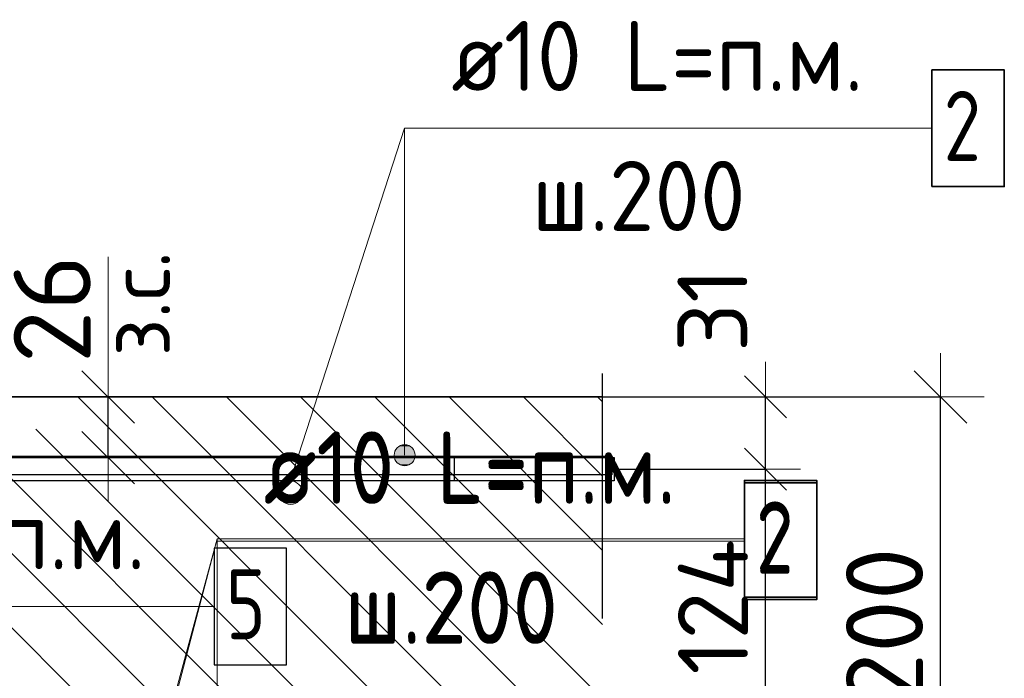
# Model space of a CAD drawing. Header units: metres. Extents: x -38 to 97, y -15 to 21.
# Tile 69 of 233: x 72.47 to 72.892, y 3.498 to 3.78. Entities that reach past the tile are written whole.
import ezdxf

# ---------------------------------------------------------------- set-up
doc = ezdxf.new("R2010")
doc.units = ezdxf.units.M
doc.header["$PDMODE"] = 65
doc.linetypes.add('______4', pattern=[0.135, 0.105, -0.03])
for name, color, linetype, lineweight in [('XR$3$Арм. стержнями верхней зоны', 180, 'Continuous', 35), ('XR$3$Арм.стержн. Арматура края', 96, 'Continuous', 35), ('XR$3$Арм.стержн. Доп. арматура', 180, 'Continuous', 35), ('XR$3$Размерная линия (1)', 7, 'Continuous', 13), ('XR$3$Размерная линия_ общее', 7, 'Continuous', 13), ('XR$4$Арм. стержнями верхней зоны', 180, 'Continuous', 35), ('XR$4$ВК__отв в полу 1-2 эт', 220, 'Continuous', 25), ('XR$6$Арм. стержнями верхней зоны', 180, 'Continuous', 35), ('XR$6$ВК__отв в полу 1-2 эт', 220, 'Continuous', 25)]:
    doc.layers.add(name, color=color, linetype=linetype, lineweight=lineweight)
doc.styles.add('ISOCPEUR', font='txt')
doc.dimstyles.new('DIMSTYLE_11', dxfattribs={"dimtxt": 0.033, "dimasz": 0.0375, "dimexe": 0, "dimexo": 0, "dimgap": 0.0165, "dimtad": 2, "dimdec": 0, "dimlfac": 1000, "dimrnd": 1, "dimzin": 12, "dimdsep": 46, "dimtxsty": 'ISOCPEUR', "dimblk1": 'ALL_ML_STRICH', "dimblk2": 'ALL_ML_STRICH', "dimsah": 1, "dimcen": 0, "dimclrd": 7, "dimclre": 256, "dimclrt": 7, "dimadec": 0, "dimazin": 0, "dimtfac": 1, "dimtdec": 0, "dimtix": 1, "dimtmove": 2, "dimatfit": 3, "dimfxl": 0, "dimtvp": 1.2, "dimtzin": 0, "dimlwd": 0, "dimlwe": -3, "dimarcsym": 0})
doc.dimstyles.new('DIMSTYLE_12', dxfattribs={"dimtxt": 0.03, "dimasz": 0.03, "dimexe": 0, "dimexo": 0, "dimgap": 0.015, "dimtad": 2, "dimdec": 0, "dimlfac": 1000, "dimrnd": 1, "dimzin": 12, "dimdsep": 46, "dimtxsty": 'ISOCPEUR', "dimblk1": 'ALL_ML_STRICH', "dimblk2": 'ALL_ML_STRICH', "dimsah": 1, "dimcen": 0, "dimclrd": 7, "dimclre": 256, "dimclrt": 7, "dimadec": 0, "dimazin": 0, "dimtfac": 1, "dimtdec": 0, "dimtix": 1, "dimtmove": 2, "dimatfit": 3, "dimfxl": 0, "dimtzin": 0, "dimlwd": 0, "dimlwe": -3, "dimarcsym": 0})
doc.dimstyles.new('DIMSTYLE_14', dxfattribs={"dimtxt": 0.03, "dimasz": 0.03, "dimexe": 0, "dimexo": 0, "dimgap": 0.015, "dimtad": 2, "dimdec": 0, "dimlfac": 1000, "dimrnd": 1, "dimzin": 12, "dimdsep": 46, "dimtxsty": 'ISOCPEUR', "dimblk1": 'ALL_ML_STRICH', "dimblk2": 'ALL_ML_STRICH', "dimsah": 1, "dimcen": 0, "dimclrd": 7, "dimclre": 256, "dimclrt": 7, "dimadec": 0, "dimazin": 0, "dimtfac": 1, "dimtdec": 0, "dimtix": 1, "dimtmove": 2, "dimatfit": 3, "dimfxl": 0, "dimtvp": 1.2, "dimtzin": 0, "dimlwd": 0, "dimlwe": -3, "dimarcsym": 0})
doc.dimstyles.new('DIMSTYLE_8', dxfattribs={"dimtxt": 0.033, "dimasz": 0.0375, "dimexe": 0, "dimexo": 0, "dimgap": 0.0165, "dimtad": 2, "dimdec": 0, "dimlfac": 1000, "dimrnd": 1, "dimzin": 12, "dimdsep": 46, "dimtxsty": 'ISOCPEUR', "dimblk1": 'ALL_ML_STRICH', "dimblk2": 'ALL_ML_STRICH', "dimsah": 1, "dimcen": 0, "dimclrd": 7, "dimclre": 256, "dimclrt": 7, "dimadec": 0, "dimazin": 0, "dimtfac": 1, "dimtdec": 0, "dimtix": 1, "dimtmove": 2, "dimatfit": 3, "dimfxl": 0, "dimtzin": 0, "dimlwd": 0, "dimlwe": -3, "dimarcsym": 0})

# ---------------------------------------------------------------- blocks, each defined once
blk = doc.blocks.new('ALL_ML_STRICH')
at = {"color": 0, "linetype": 'ByBlock', "lineweight": -2}
for p, q in [((0, -0.5), (0, 0.5)), ((-0.3, -0.3), (0.3, 0.3)), ((-1, 0), (0.5, 0))]:
    blk.add_line(p, q, dxfattribs=at)
blk = doc.blocks.new('*D95')
at = {"layer": 'DEFPOINTS', "color": 7, "linetype": 'Continuous', "lineweight": 13, "transparency": 33554687}
for p in [(72.69287, 3.61831), (72.69287, 3.41831), (72.86441, 3.41831)]:
    blk.add_point(p, dxfattribs=at)
at = {"layer": 'XR$3$Размерная линия_ общее', "color": 253, "linetype": 'Continuous', "lineweight": -2, "true_color": 0xa0a0a0, "transparency": 33554687}
for p, q in [((72.71287, 3.61831), (72.86441, 3.61831)), ((72.71287, 3.41831), (72.86441, 3.41831))]:
    blk.add_line(p, q, dxfattribs=at)
at = {"layer": 'XR$3$Размерная линия_ общее', "color": 7, "linetype": 'Continuous', "lineweight": -2, "transparency": 33554687}
blk.add_line((72.86441, 3.41831), (72.86441, 3.61831), dxfattribs=at)
at = {"layer": 'XR$3$Размерная линия_ общее', "color": 7, "linetype": 'Continuous', "lineweight": 13, "transparency": 33554687, "xscale": 0.0375, "yscale": 0.0375, "zscale": 0.0375}
for p, rotation in [((72.86441, 3.61831), 90), ((72.86441, 3.41831), 270)]:
    blk.add_blockref('ALL_ML_STRICH', p, dxfattribs=dict(at, rotation=rotation))
at = {"layer": 'XR$3$Размерная линия_ общее', "color": 7, "linetype": 'Continuous', "lineweight": 13, "transparency": 33554687, "insert": (72.84041, 3.51996), "char_height": 0.033, "width": 0.099, "attachment_point": 5, "rotation": 90, "style": 'ISOCPEUR'}
blk.add_mtext('\\A1;{200}', dxfattribs=at)
blk = doc.blocks.new('*D164')
at = {"layer": 'DEFPOINTS', "color": 7, "linetype": 'Continuous', "lineweight": 13, "transparency": 33554687}
for p in [(72.4677, 3.61831), (72.4677, 3.59231), (72.50769, 3.59231)]:
    blk.add_point(p, dxfattribs=at)
at = {"layer": 'XR$3$Размерная линия_ общее', "color": 253, "linetype": 'Continuous', "lineweight": -2, "true_color": 0xa0a0a0, "transparency": 33554687}
for p, q in [((72.4877, 3.61831), (72.50769, 3.61831)), ((72.4877, 3.59231), (72.50769, 3.59231))]:
    blk.add_line(p, q, dxfattribs=at)
at = {"layer": 'XR$3$Размерная линия_ общее', "color": 7, "linetype": 'Continuous', "lineweight": -2, "transparency": 33554687}
blk.add_line((72.50769, 3.59231), (72.50769, 3.61831), dxfattribs=at)
at = {"layer": 'XR$3$Размерная линия_ общее', "color": 7, "linetype": 'Continuous', "lineweight": 13, "transparency": 33554687, "xscale": 0.0375, "yscale": 0.0375, "zscale": 0.0375}
for p, rotation in [((72.50769, 3.61831), 90), ((72.50769, 3.59231), 270)]:
    blk.add_blockref('ALL_ML_STRICH', p, dxfattribs=dict(at, rotation=rotation))
at = {"layer": 'XR$3$Размерная линия_ общее', "color": 7, "linetype": 'Continuous', "lineweight": 13, "transparency": 33554687, "insert": (72.50722, 3.63567), "char_height": 0.027, "width": 0.00135, "attachment_point": 1, "rotation": 90, "line_spacing_factor": 0.60241, "style": 'ISOCPEUR'}
blk.add_mtext('з.с.', dxfattribs=at)
at = {"layer": 'XR$3$Размерная линия_ общее', "color": 7, "linetype": 'Continuous', "lineweight": 13, "transparency": 33554687, "insert": (72.48369, 3.65603), "char_height": 0.033, "width": 0.066, "attachment_point": 5, "rotation": 90, "style": 'ISOCPEUR'}
blk.add_mtext('\\A1;{26}', dxfattribs=at)
blk = doc.blocks.new('*D214')
at = {"layer": 'DEFPOINTS', "color": 7, "linetype": 'Continuous', "lineweight": 13, "transparency": 33554687}
for p in [(72.70378, 3.58731), (72.69675, 3.46331), (72.78941, 3.46331)]:
    blk.add_point(p, dxfattribs=at)
at = {"layer": 'XR$3$Размерная линия (1)', "color": 9, "linetype": 'Continuous', "lineweight": -2, "true_color": 0xc7c7c7, "transparency": 33554687}
for p, q in [((72.72378, 3.58731), (72.78941, 3.58731)), ((72.71675, 3.46331), (72.78941, 3.46331))]:
    blk.add_line(p, q, dxfattribs=at)
at = {"layer": 'XR$3$Размерная линия (1)', "color": 7, "linetype": 'Continuous', "lineweight": -2, "transparency": 33554687}
blk.add_line((72.78941, 3.46331), (72.78941, 3.58731), dxfattribs=at)
at = {"layer": 'XR$3$Размерная линия (1)', "color": 7, "linetype": 'Continuous', "lineweight": 13, "transparency": 33554687, "xscale": 0.03, "yscale": 0.03, "zscale": 0.03}
for p, rotation in [((72.78941, 3.58731), 90), ((72.78941, 3.46331), 270)]:
    blk.add_blockref('ALL_ML_STRICH', p, dxfattribs=dict(at, rotation=rotation))
at = {"layer": 'XR$3$Размерная линия (1)', "color": 7, "linetype": 'Continuous', "lineweight": 13, "transparency": 33554687, "insert": (72.76691, 3.52831), "char_height": 0.03, "width": 0.09, "attachment_point": 5, "rotation": 90, "style": 'ISOCPEUR'}
blk.add_mtext('\\A1;{124}', dxfattribs=at)
blk = doc.blocks.new('*D215')
at = {"layer": 'DEFPOINTS', "color": 7, "linetype": 'Continuous', "lineweight": 13, "transparency": 33554687}
for p in [(72.68591, 3.61831), (72.70378, 3.58731), (72.78941, 3.58731)]:
    blk.add_point(p, dxfattribs=at)
at = {"layer": 'XR$3$Размерная линия (1)', "color": 9, "linetype": 'Continuous', "lineweight": -2, "true_color": 0xc7c7c7, "transparency": 33554687}
for p, q in [((72.70591, 3.61831), (72.78941, 3.61831)), ((72.72378, 3.58731), (72.78941, 3.58731))]:
    blk.add_line(p, q, dxfattribs=at)
at = {"layer": 'XR$3$Размерная линия (1)', "color": 7, "linetype": 'Continuous', "lineweight": -2, "transparency": 33554687}
blk.add_line((72.78941, 3.58731), (72.78941, 3.61831), dxfattribs=at)
at = {"layer": 'XR$3$Размерная линия (1)', "color": 7, "linetype": 'Continuous', "lineweight": 13, "transparency": 33554687, "xscale": 0.03, "yscale": 0.03, "zscale": 0.03}
for p, rotation in [((72.78941, 3.61831), 90), ((72.78941, 3.58731), 270)]:
    blk.add_blockref('ALL_ML_STRICH', p, dxfattribs=dict(at, rotation=rotation))
at = {"layer": 'XR$3$Размерная линия (1)', "color": 7, "linetype": 'Continuous', "lineweight": 13, "transparency": 33554687, "insert": (72.76667, 3.6556), "char_height": 0.03, "width": 0.06, "attachment_point": 5, "rotation": 90, "style": 'ISOCPEUR'}
blk.add_mtext('\\A1;{31}', dxfattribs=at)

msp = doc.modelspace()

# ---------------------------------------------------------------- hatches: boundary and pattern name
at = {"linetype": 'Continuous', "lineweight": 25, "transparency": 33554687}
h = msp.add_hatch(dxfattribs=at)
h.set_pattern_fill('__________540', scale=0.015, style=0, pattern_type=2)
h.set_pattern_definition([(135, (0, 0), (-0.031819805, -0.031819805), [0.4, -0.05, 0, -0.05]), (135, (-0.01591, -0.01591), (-0.031819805, -0.031819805), [0.8, -0.1, 0.1, -0.1])])
h.paths.add_polyline_path([(72.34592, 3.61831), (72.34592, 3.41831), (72.71957, 3.41831), (72.71957, 3.61831)], flags=0)
at = {"layer": 'XR$3$Арм. стержнями верхней зоны', "linetype": 'Continuous', "lineweight": 13, "transparency": 33554687}
for points in [[(72.63863, 3.59556), (72.63089, 3.59556), (72.63026, 3.59331)], [(72.63863, 3.59556), (72.63026, 3.59331), (72.63926, 3.59331)], [(72.63701, 3.59718), (72.63251, 3.59718), (72.63089, 3.59556)], [(72.63701, 3.59718), (72.63089, 3.59556), (72.63863, 3.59556)], [(72.63251, 3.59718), (72.63701, 3.59718), (72.63476, 3.59781)], [(72.63926, 3.59331), (72.63026, 3.59331), (72.63089, 3.59106)], [(72.63926, 3.59331), (72.63089, 3.59106), (72.63863, 3.59106)], [(72.63863, 3.59106), (72.63089, 3.59106), (72.63251, 3.58944)], [(72.63863, 3.59106), (72.63251, 3.58944), (72.63701, 3.58944)], [(72.63701, 3.58944), (72.63251, 3.58944), (72.63476, 3.58881)]]:
    msp.add_hatch(color=7, dxfattribs=at).paths.add_polyline_path(points)

# ---------------------------------------------------------------- linework, layer by layer
at = {"color": 7, "linetype": 'Continuous', "lineweight": 13, "transparency": 33554687}
for p, q in [((72.58592, 3.58326), (72.63476, 3.73347)), ((72.50769, 3.61831), (72.50769, 3.67831))]:
    msp.add_line(p, q, dxfattribs=at)
at = {"color": 7, "linetype": '______4', "lineweight": 25, "transparency": 33554687}
msp.add_line((72.71957, 3.31831), (72.71957, 3.71831), dxfattribs=at)
at = {"color": 7, "linetype": 'Continuous', "lineweight": 35, "transparency": 33554687}
msp.add_line((72.71957, 3.61831), (72.34592, 3.61831), dxfattribs=at)
at = {"color": 7, "linetype": 'Continuous', "lineweight": 13, "transparency": 33554687}
msp.add_circle((72.58592, 3.57726), 0.005, dxfattribs=at)
at = {"layer": 'XR$3$Арм. стержнями верхней зоны', "color": 7, "linetype": 'Continuous', "lineweight": 13, "transparency": 33554687}
for p, q in [((72.63476, 3.73347), (72.86076, 3.73347)), ((72.63476, 3.73347), (72.63476, 3.59331)), ((72.63476, 3.59781), (72.63476, 3.59781)), ((72.63026, 3.59331), (72.63026, 3.59331)), ((72.63926, 3.59331), (72.63926, 3.59331)), ((72.63476, 3.58881), (72.63476, 3.58881))]:
    msp.add_line(p, q, dxfattribs=at)
at = {"layer": 'XR$3$Арм. стержнями верхней зоны', "color": 7, "linetype": 'Continuous', "lineweight": 35, "transparency": 33554687}
msp.add_lwpolyline([(72.86076, 3.70847), (72.89176, 3.70847), (72.89176, 3.75847), (72.86076, 3.75847), (72.86076, 3.70847)], dxfattribs=at)
at = {"layer": 'XR$3$Арм. стержнями верхней зоны', "color": 4, "linetype": 'Continuous', "lineweight": 25, "transparency": 33554687}
msp.add_lwpolyline([(72.14592, 3.59231), (72.72457, 3.59231), (72.72457, 3.58231), (72.14592, 3.58231), (72.14592, 3.59231)], dxfattribs=at)
at = {"layer": 'XR$3$Арм. стержнями верхней зоны', "color": 7, "linetype": 'Continuous', "lineweight": 13, "transparency": 33554687}
msp.add_circle((72.63476, 3.59331), 0.0045, dxfattribs=at)
at = {"layer": 'XR$3$Арм.стержн. Арматура края', "color": 4, "linetype": 'Continuous', "lineweight": 25, "transparency": 33554687}
for points in [[(72.18926, 3.59231), (72.65592, 3.59231), (72.65592, 3.58231)], [(72.65592, 3.58231), (72.18995, 3.58231)]]:
    msp.add_lwpolyline(points, dxfattribs=at)
at = {"layer": 'XR$3$Арм.стержн. Арматура края', "color": 40, "linetype": 'Continuous', "lineweight": 25, "transparency": 33554687}
msp.add_lwpolyline([(72.37985, 3.59294), (72.72357, 3.59294), (72.72357, 3.58494), (72.38002, 3.58494)], dxfattribs=at)
at = {"layer": 'XR$3$Арм.стержн. Доп. арматура', "color": 7, "linetype": 'Continuous', "lineweight": 13, "transparency": 33554687}
msp.add_line((72.32717, 3.52847), (72.55317, 3.52847), dxfattribs=at)
at = {"layer": 'XR$3$Арм.стержн. Доп. арматура', "color": 7, "linetype": 'Continuous', "lineweight": 25, "transparency": 33554687}
msp.add_lwpolyline([(72.55317, 3.50347), (72.58417, 3.50347), (72.58417, 3.55347), (72.55317, 3.55347), (72.55317, 3.50347)], dxfattribs=at)
at = {"layer": 'XR$4$Арм. стержнями верхней зоны', "color": 7, "linetype": 'Continuous', "lineweight": 13, "transparency": 33554687}
for q in [(72.78039, 3.55752), (72.55439, 3.36097)]:
    msp.add_line((72.55439, 3.55752), q, dxfattribs=at)
at = {"layer": 'XR$4$Арм. стержнями верхней зоны', "color": 7, "linetype": 'Continuous', "lineweight": 35, "transparency": 33554687}
msp.add_lwpolyline([(72.78039, 3.53252), (72.81139, 3.53252), (72.81139, 3.58252), (72.78039, 3.58252), (72.78039, 3.53252)], dxfattribs=at)
at = {"layer": 'XR$4$ВК__отв в полу 1-2 эт', "color": 7, "linetype": 'Continuous', "lineweight": 13, "transparency": 33554687}
msp.add_line((72.50014, 3.35692), (72.55439, 3.55752), dxfattribs=at)
at = {"layer": 'XR$6$Арм. стержнями верхней зоны', "color": 7, "linetype": 'Continuous', "lineweight": 13, "transparency": 33554687}
for q in [(72.78043, 3.5565), (72.55443, 3.36697)]:
    msp.add_line((72.55443, 3.5565), q, dxfattribs=at)
at = {"layer": 'XR$6$Арм. стержнями верхней зоны', "color": 7, "linetype": 'Continuous', "lineweight": 35, "transparency": 33554687}
msp.add_lwpolyline([(72.78043, 3.5315), (72.81143, 3.5315), (72.81143, 3.5815), (72.78043, 3.5815), (72.78043, 3.5315)], dxfattribs=at)
at = {"layer": 'XR$6$ВК__отв в полу 1-2 эт', "color": 7, "linetype": 'Continuous', "lineweight": 13, "transparency": 33554687}
msp.add_line((72.50014, 3.35092), (72.55439, 3.55752), dxfattribs=at)

# ---------------------------------------------------------------- texts
at = {"layer": 'XR$3$Арм. стержнями верхней зоны', "color": 7, "linetype": 'Continuous', "lineweight": 25, "transparency": 33554687, "char_height": 0.03, "attachment_point": 7, "style": 'ISOCPEUR'}
for s, insert, width in [('\\W0.94;ø10 L=п.м.', (72.65476, 3.74947), 0.1999832), ('\\W0.78;2', (72.86576, 3.71947), 0.0326407), ('\\W0.95;ш.200 ', (72.68926, 3.68947), 0.1311996)]:
    msp.add_mtext(s, dxfattribs=dict(at, insert=insert, width=width))
at = {"layer": 'XR$3$Арм.стержн. Доп. арматура', "color": 7, "linetype": 'Continuous', "lineweight": 25, "transparency": 33554687, "char_height": 0.03, "attachment_point": 7, "style": 'ISOCPEUR'}
for s, insert, width in [('\\W0.94;ø12 L=п.м.', (72.34717, 3.54447), 0.1999831), ('\\W0.78;5', (72.55817, 3.51447), 0.0326407)]:
    msp.add_mtext(s, dxfattribs=dict(at, insert=insert, width=width))
at = {"layer": 'XR$4$Арм. стержнями верхней зоны', "color": 7, "linetype": 'Continuous', "lineweight": 25, "transparency": 33554687, "char_height": 0.03, "attachment_point": 7, "style": 'ISOCPEUR'}
for s, insert, width in [('\\W0.94;ø10 L=п.м.', (72.57439, 3.57352), 0.1999831), ('\\W0.78;2', (72.78539, 3.54352), 0.0326407), ('\\W0.95;ш.200 ', (72.60889, 3.51352), 0.1311997)]:
    msp.add_mtext(s, dxfattribs=dict(at, insert=insert, width=width))
at = {"layer": 'XR$6$Арм. стержнями верхней зоны', "color": 7, "linetype": 'Continuous', "lineweight": 25, "transparency": 33554687, "char_height": 0.03, "attachment_point": 7, "style": 'ISOCPEUR'}
for s, insert, width in [('\\W0.94;ø10 L=п.м.', (72.57443, 3.5725), 0.1999831), ('\\W0.78;2', (72.78543, 3.5425), 0.0326407), ('\\W0.95;ш.200 ', (72.60893, 3.5125), 0.1311997)]:
    msp.add_mtext(s, dxfattribs=dict(at, insert=insert, width=width))

# ---------------------------------------------------------------- dimensions: what is measured, and where the dimension line sits
at = {"layer": 'XR$3$Размерная линия (1)', "color": 7, "linetype": 'Continuous', "lineweight": 13, "transparency": 33554687}
for base, p1, p2, dimstyle, picture, middle in [((72.78941, 3.61831), (72.72378, 3.58731), (72.70591, 3.61831), 'DIMSTYLE_14', '*D215', (72.76667, 3.6556)), ((72.78941, 3.58731), (72.71675, 3.46331), (72.72378, 3.58731), 'DIMSTYLE_12', '*D214', (72.76691, 3.52831))]:
    dim = msp.add_linear_dim(base=base, p1=p1, p2=p2, angle=90, dimstyle=dimstyle, override={"dimpost": '<>', "dimclrd": 7, "dimclre": 9, "dimclrt": 7, "dimlwd": 0, "dimlwe": 65533}, dxfattribs=at)
    dim.commit()
    dim.dimension.update_dxf_attribs({"geometry": picture, "text_midpoint": middle, "dimtype": 160})
at = {"layer": 'XR$3$Размерная линия_ общее', "color": 7, "linetype": 'Continuous', "lineweight": 13, "transparency": 33554687}
dim = msp.add_linear_dim(base=(72.50769, 3.61831), p1=(72.4877, 3.59231), p2=(72.4877, 3.61831), angle=90, text='<>\\Xз.с.', dimstyle='DIMSTYLE_11', override={"dimpost": '<>', "dimclrd": 7, "dimclre": 253, "dimclrt": 7, "dimlwd": 0, "dimlwe": 65533}, dxfattribs=at)
dim.commit()
dim.dimension.update_dxf_attribs({"geometry": '*D164', "text_midpoint": (72.48369, 3.65603), "dimtype": 160})
dim = msp.add_linear_dim(base=(72.86441, 3.61831), p1=(72.71287, 3.41831), p2=(72.71287, 3.61831), angle=90, dimstyle='DIMSTYLE_8', override={"dimpost": '<>', "dimclrd": 7, "dimclre": 253, "dimclrt": 7, "dimlwd": 0, "dimlwe": 65533}, dxfattribs=at)
dim.commit()
dim.dimension.update_dxf_attribs({"geometry": '*D95', "text_midpoint": (72.84041, 3.51996), "dimtype": 160})

doc.saveas('drawing.dxf')
